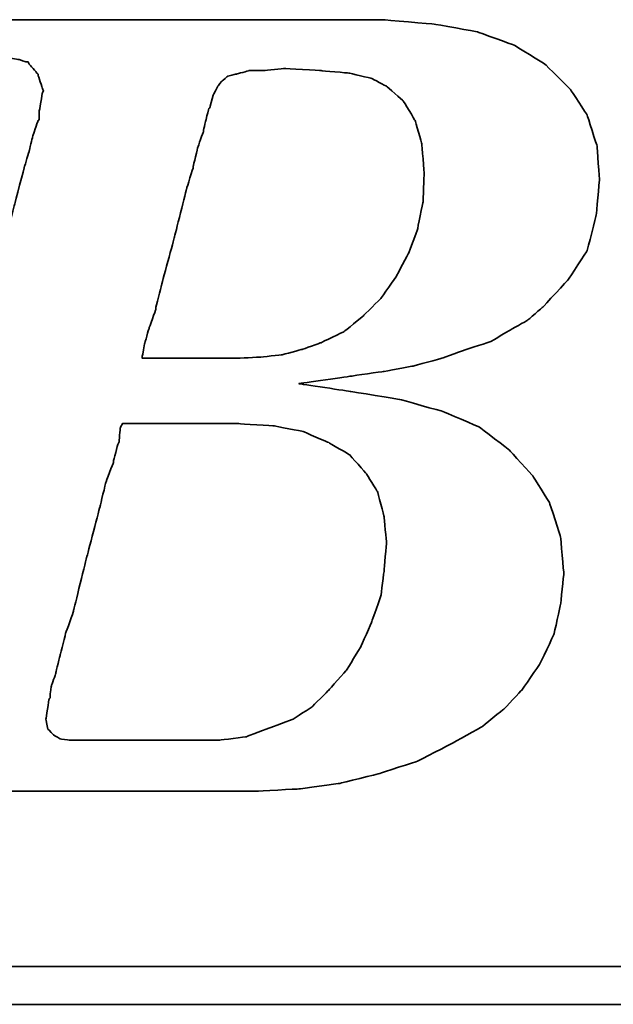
# Model space of a CAD drawing. Header units: millimetres. Extents: x 1 to 139, y 1 to 85.
# Tile 31 of 49: x 120.837 to 121.593, y 41.606 to 42.859. Entities that reach past the tile are written whole.
import ezdxf

# ---------------------------------------------------------------- set-up
doc = ezdxf.new("R2010")
doc.units = ezdxf.units.MM
doc.header["$LTSCALE"] = 0.05
doc.layers.add('DIM', color=4, linetype='CONTINUOUS')
doc.layers.add('layer 1', color=7, linetype='CONTINUOUS')

# ---------------------------------------------------------------- blocks, each defined once
blk = doc.blocks.new('TBI MOTION logo(完整正式版)')
at = {"layer": 'layer 1', "color": 22, "lineweight": 35}
for points, knots in [([(-64.65375, -6.86375), (-64.65375, -6.86375), (-64.84375, -7.29625), (-64.84375, -7.29625), (-64.84375, -7.29625), (-64.84375, -7.29625), (-64.86875, -7.34375), (-64.86875, -7.34375), (-64.86875, -7.34375), (-64.86875, -7.34375), (-64.86875, -7.36875), (-64.86875, -7.36875), (-64.86875, -7.36875), (-64.86875, -7.36875), (-65.15375, -7.65375), (-65.15375, -7.65375), (-65.15375, -7.65375), (-65.15375, -7.65375), (-65.17875, -7.65375), (-65.17875, -7.65375), (-65.17875, -7.65375), (-65.17875, -7.65375), (-65.20375, -7.67875), (-65.20375, -7.67875), (-65.20375, -7.67875), (-65.20375, -7.67875), (-65.58875, -7.87125), (-65.58875, -7.87125), (-65.58875, -7.87125), (-65.58875, -7.87125), (-65.63375, -7.87125), (-65.63375, -7.87125), (-65.63375, -7.87125), (-65.63375, -7.87125), (-65.65875, -7.89375), (-65.65875, -7.89375), (-65.65875, -7.89375), (-65.65875, -7.89375), (-66.09375, -7.94375), (-66.09375, -7.94375), (-66.09375, -7.94375), (-66.09375, -7.94375), (-66.11375, -7.94375), (-66.11375, -7.94375), (-66.11375, -7.94375), (-66.11375, -7.94375), (-66.16375, -7.94375), (-66.16375, -7.94375), (-66.16375, -7.94375), (-66.16375, -7.94375), (-66.30875, -7.94375), (-66.30875, -7.94375), (-66.30875, -7.94375), (-66.30875, -7.94375), (-66.69375, -7.94375), (-66.69375, -7.94375), (-66.69375, -7.94375), (-66.69375, -7.94375), (-67.07375, -7.94375), (-67.07375, -7.94375), (-67.07375, -7.94375), (-67.07375, -7.94375), (-67.12375, -7.94375), (-67.12375, -7.94375), (-67.12375, -7.94375), (-67.12375, -7.94375), (-67.12375, -7.96625), (-67.12375, -7.96625), (-67.12375, -7.96625), (-67.12375, -7.96625), (-67.14875, -7.99125), (-67.14875, -7.99125), (-67.14875, -7.99125), (-67.14875, -7.99125), (-67.24375, -8.34875), (-67.24375, -8.34875), (-67.24375, -8.34875), (-67.24375, -8.34875), (-67.31375, -8.68625), (-67.31375, -8.68625), (-67.31375, -8.68625), (-67.31375, -8.68625), (-67.26875, -8.68625), (-67.26875, -8.68625), (-67.26875, -8.68625), (-67.26875, -8.68625), (-67.07375, -8.68625), (-67.07375, -8.68625), (-67.07375, -8.68625), (-67.07375, -8.68625), (-66.54875, -8.68625), (-66.54875, -8.68625), (-66.54875, -8.68625), (-66.54875, -8.68625), (-65.82625, -8.68625), (-65.82625, -8.68625), (-65.82625, -8.68625), (-65.82625, -8.68625), (-65.01375, -8.68625), (-65.01375, -8.68625), (-65.01375, -8.68625), (-65.01375, -8.68625), (-64.05375, -8.68625), (-64.05375, -8.68625), (-64.05375, -8.68625), (-64.05375, -8.68625), (-62.08375, -8.68625), (-62.08375, -8.68625), (-62.08375, -8.68625), (-62.08375, -8.68625), (-60.06875, -8.68625), (-60.06875, -8.68625), (-60.06875, -8.68625), (-60.06875, -8.68625), (-59.10875, -8.68625), (-59.10875, -8.68625), (-59.10875, -8.68625), (-59.10875, -8.68625), (-58.29375, -8.68625), (-58.29375, -8.68625), (-58.29375, -8.68625), (-58.29375, -8.68625), (-57.57375, -8.68625), (-57.57375, -8.68625), (-57.57375, -8.68625), (-57.57375, -8.68625), (-57.04875, -8.68625), (-57.04875, -8.68625), (-57.04875, -8.68625), (-57.04875, -8.68625), (-56.85375, -8.68625), (-56.85375, -8.68625), (-56.85375, -8.68625), (-56.85375, -8.68625), (-56.70875, -8.68625), (-56.70875, -8.68625), (-56.70875, -8.68625), (-56.70875, -8.68625), (-56.61375, -8.68625), (-56.61375, -8.68625), (-56.61375, -8.68625), (-56.61375, -8.68625), (-56.56875, -8.68625), (-56.56875, -8.68625), (-56.56875, -8.68625), (-56.56875, -8.68625), (-55.65375, -8.63875), (-55.65375, -8.63875), (-55.65375, -8.63875), (-55.65375, -8.63875), (-54.76875, -8.51875), (-54.76875, -8.51875), (-54.76875, -8.51875), (-54.76875, -8.51875), (-53.90375, -8.30375), (-53.90375, -8.30375), (-53.90375, -8.30375), (-53.90375, -8.30375), (-53.08875, -8.03875), (-53.08875, -8.03875), (-53.08875, -8.03875), (-53.08875, -8.03875), (-52.34375, -7.65375), (-52.34375, -7.65375), (-52.34375, -7.65375), (-52.34375, -7.65375), (-51.69875, -7.29625), (-51.69875, -7.29625), (-51.69875, -7.29625), (-51.69875, -7.29625), (-51.21875, -6.91125), (-51.21875, -6.91125), (-51.21875, -6.91125), (-51.21875, -6.91125), (-50.83375, -6.50375), (-50.83375, -6.50375), (-50.83375, -6.50375), (-50.83375, -6.50375), (-50.44875, -5.94875), (-50.44875, -5.94875), (-50.44875, -5.94875), (-50.44875, -5.94875), (-50.13875, -5.30375), (-50.13875, -5.30375), (-50.13875, -5.30375), (-50.13875, -5.30375), (-49.99375, -4.65375), (-49.99375, -4.65375), (-49.99375, -4.65375), (-49.99375, -4.65375), (-49.92375, -3.98375), (-49.92375, -3.98375), (-49.92375, -3.98375), (-49.92375, -3.98375), (-49.99375, -3.19374), (-49.99375, -3.19374), (-49.99375, -3.19374), (-49.99375, -3.19374), (-50.23374, -2.44874), (-50.23374, -2.44874), (-50.23374, -2.44874), (-50.23374, -2.44874), (-50.59375, -1.87374), (-50.59375, -1.87374), (-50.59375, -1.87374), (-50.59375, -1.87374), (-51.09875, -1.31874), (-51.09875, -1.31874), (-51.09875, -1.31874), (-51.09875, -1.31874), (-51.74375, -0.81875), (-51.74375, -0.81875), (-51.74375, -0.81875), (-51.74375, -0.81875), (-52.53875, -0.48125), (-52.53875, -0.48125), (-52.53875, -0.48125), (-52.53875, -0.48125), (-53.47375, -0.21875), (-53.47375, -0.21875), (-53.47375, -0.21875), (-53.47375, -0.21875), (-54.52875, -0.04874), (-54.52875, -0.04874), (-54.52875, -0.04874), (-54.52875, -0.04874), (-55.65375, 0.12125), (-55.65375, 0.12125), (-55.65375, 0.12125), (-55.65375, 0.12125), (-54.50375, 0.28624), (-54.50375, 0.28624), (-54.50375, 0.28624), (-54.50375, 0.28624), (-53.83375, 0.38124), (-53.83375, 0.38124), (-53.83375, 0.38124), (-53.83375, 0.38124), (-53.18375, 0.50125), (-53.18375, 0.50125), (-53.18375, 0.50125), (-53.18375, 0.50125), (-52.55875, 0.66874), (-52.55875, 0.66874), (-52.55875, 0.66874), (-52.55875, 0.66874), (-52.03375, 0.86124), (-52.03375, 0.86124), (-52.03375, 0.86124), (-52.03375, 0.86124), (-51.50374, 1.03124), (-51.50374, 1.03124), (-51.50374, 1.03124), (-51.50374, 1.03124), (-51.09875, 1.27125), (-51.09875, 1.27125), (-51.09875, 1.27125), (-51.09875, 1.27125), (-50.71375, 1.48624), (-50.71375, 1.48624), (-50.71375, 1.48624), (-50.71375, 1.48624), (-50.37625, 1.77625), (-50.37625, 1.77625), (-50.37625, 1.77625), (-50.37625, 1.77625), (-49.82375, 2.37625), (-49.82375, 2.37625), (-49.82375, 2.37625), (-49.82375, 2.37625), (-49.41875, 2.99625), (-49.41875, 2.99625), (-49.41875, 2.99625), (-49.41875, 2.99625), (-49.22375, 3.76625), (-49.22375, 3.76625), (-49.22375, 3.76625), (-49.22375, 3.76625), (-49.15375, 4.50874), (-49.15375, 4.50874), (-49.15375, 4.50874), (-49.15375, 4.50874), (-49.20375, 5.25125), (-49.20375, 5.25125), (-49.20375, 5.25125), (-49.20375, 5.25125), (-49.41875, 5.92625), (-49.41875, 5.92625), (-49.41875, 5.92625), (-49.41875, 5.92625), (-49.77875, 6.47625), (-49.77875, 6.47625), (-49.77875, 6.47625), (-49.77875, 6.47625), (-50.33125, 7.02624), (-50.33125, 7.02624), (-50.33125, 7.02624), (-50.33125, 7.02624), (-51.00125, 7.43625), (-51.00125, 7.43625), (-51.00125, 7.43625), (-51.00125, 7.43625), (-51.79375, 7.72625), (-51.79375, 7.72625), (-51.79375, 7.72625), (-51.79375, 7.72625), (-52.72875, 7.89124), (-52.72875, 7.89124), (-52.72875, 7.89124), (-52.72875, 7.89124), (-53.83375, 7.98625), (-53.83375, 7.98625), (-53.83375, 7.98625), (-53.83375, 7.98625), (-53.92875, 7.98625), (-53.92875, 7.98625), (-53.92875, 7.98625), (-53.92875, 7.98625), (-54.26375, 7.98625), (-54.26375, 7.98625), (-54.26375, 7.98625), (-54.26375, 7.98625), (-54.74375, 7.98625), (-54.74375, 7.98625), (-54.74375, 7.98625), (-54.74375, 7.98625), (-55.36875, 7.98625), (-55.36875, 7.98625), (-55.36875, 7.98625), (-55.36875, 7.98625), (-56.13375, 7.98625), (-56.13375, 7.98625), (-56.13375, 7.98625), (-56.13375, 7.98625), (-56.94875, 7.98625), (-56.94875, 7.98625), (-56.94875, 7.98625), (-56.94875, 7.98625), (-58.77625, 7.98625), (-58.77625, 7.98625), (-58.77625, 7.98625), (-58.77625, 7.98625), (-60.59875, 7.98625), (-60.59875, 7.98625), (-60.59875, 7.98625), (-60.59875, 7.98625), (-61.41375, 7.98625), (-61.41375, 7.98625), (-61.41375, 7.98625), (-61.41375, 7.98625), (-62.17875, 7.98625), (-62.17875, 7.98625), (-62.17875, 7.98625), (-62.17875, 7.98625), (-62.80375, 7.98625), (-62.80375, 7.98625), (-62.80375, 7.98625), (-62.80375, 7.98625), (-63.30625, 7.98625), (-63.30625, 7.98625), (-63.30625, 7.98625), (-63.30625, 7.98625), (-63.57375, 7.98625), (-63.57375, 7.98625), (-63.57375, 7.98625), (-63.57375, 7.98625), (-63.57375, 7.96375), (-63.57375, 7.96375), (-63.57375, 7.96375), (-63.57375, 7.96375), (-63.59875, 7.94125), (-63.59875, 7.94125), (-63.59875, 7.94125), (-63.59875, 7.94125), (-63.69375, 7.55625), (-63.69375, 7.55625), (-63.69375, 7.55625), (-63.69375, 7.55625), (-63.76375, 7.24624), (-63.76375, 7.24624), (-63.76375, 7.24624), (-63.76375, 7.24624), (-63.23875, 7.24624), (-63.23875, 7.24624), (-63.23875, 7.24624), (-63.23875, 7.24624), (-62.75875, 7.24624), (-62.75875, 7.24624), (-62.75875, 7.24624), (-62.75875, 7.24624), (-62.61125, 7.24624), (-62.61125, 7.24624), (-62.61125, 7.24624), (-62.61125, 7.24624), (-62.56625, 7.24624), (-62.56625, 7.24624), (-62.56625, 7.24624), (-62.56625, 7.24624), (-62.22875, 7.24624), (-62.22875, 7.24624), (-62.22875, 7.24624), (-62.22875, 7.24624), (-62.20375, 7.24624), (-62.20375, 7.24624), (-62.20375, 7.24624), (-62.20375, 7.24624), (-62.17875, 7.21875), (-62.17875, 7.21875), (-62.17875, 7.21875), (-62.17875, 7.21875), (-61.96375, 7.17125), (-61.96375, 7.17125), (-61.96375, 7.17125), (-61.96375, 7.17125), (-61.72375, 7.12624), (-61.72375, 7.12624), (-61.72375, 7.12624), (-61.72375, 7.12624), (-61.70375, 7.12624), (-61.70375, 7.12624), (-61.70375, 7.12624), (-61.70375, 7.12624), (-61.55875, 7.07624), (-61.55875, 7.07624), (-61.55875, 7.07624), (-61.55875, 7.07624), (-61.50875, 7.07624), (-61.50875, 7.07624), (-61.50875, 7.07624), (-61.50875, 7.07624), (-61.48375, 7.02624), (-61.48375, 7.02624), (-61.48375, 7.02624), (-61.48375, 7.02624), (-61.31875, 6.83375), (-61.31875, 6.83375), (-61.31875, 6.83375), (-61.31875, 6.83375), (-61.29375, 6.81125), (-61.29375, 6.81125), (-61.29375, 6.81125), (-61.29375, 6.81125), (-61.29375, 6.78625), (-61.29375, 6.78625), (-61.29375, 6.78625), (-61.29375, 6.78625), (-61.19875, 6.50124), (-61.19875, 6.50124), (-61.19875, 6.50124), (-61.19875, 6.50124), (-61.17375, 6.45124), (-61.17375, 6.45124), (-61.17375, 6.45124), (-61.17375, 6.45124), (-61.19875, 6.40625), (-61.19875, 6.40625), (-61.19875, 6.40625), (-61.19875, 6.40625), (-61.26875, 5.99624), (-61.26875, 5.99624), (-61.26875, 5.99624), (-61.26875, 5.99624), (-61.26875, 5.85125), (-61.26875, 5.85125), (-61.26875, 5.85125), (-61.26875, 5.85125), (-61.26875, 5.82625), (-61.26875, 5.82625), (-61.26875, 5.82625), (-61.26875, 5.82625), (-61.29375, 5.80625), (-61.29375, 5.80625), (-61.29375, 5.80625), (-61.29375, 5.80625), (-61.34125, 5.66125), (-61.34125, 5.66125), (-61.34125, 5.66125), (-61.34125, 5.66125), (-61.41375, 5.44625), (-61.41375, 5.44625), (-61.41375, 5.44625), (-61.41375, 5.44625), (-61.48375, 5.15625), (-61.48375, 5.15625), (-61.48375, 5.15625), (-61.48375, 5.15625), (-61.58375, 4.82124), (-61.58375, 4.82124), (-61.58375, 4.82124), (-61.58375, 4.82124), (-61.79875, 4.00375), (-61.79875, 4.00375), (-61.79875, 4.00375), (-61.79875, 4.00375), (-62.05875, 2.99625), (-62.05875, 2.99625), (-62.05875, 2.99625), (-62.05875, 2.99625), (-62.34875, 1.91625), (-62.34875, 1.91625), (-62.34875, 1.91625), (-62.34875, 1.91625), (-62.97375, -0.41124), (-62.97375, -0.41124), (-62.97375, -0.41124), (-62.97375, -0.41124), (-63.59875, -2.75875), (-63.59875, -2.75875), (-63.59875, -2.75875), (-63.59875, -2.75875), (-63.88375, -3.86374), (-63.88375, -3.86374), (-63.88375, -3.86374), (-63.88375, -3.86374), (-64.14875, -4.82374), (-64.14875, -4.82374), (-64.14875, -4.82374), (-64.14875, -4.82374), (-64.36375, -5.64125), (-64.36375, -5.64125), (-64.36375, -5.64125), (-64.36375, -5.64125), (-64.43625, -5.97625), (-64.43625, -5.97625), (-64.43625, -5.97625), (-64.43625, -5.97625), (-64.50875, -6.28625), (-64.50875, -6.28625), (-64.50875, -6.28625), (-64.50875, -6.28625), (-64.50875, -6.30875), (-64.50875, -6.30875), (-64.50875, -6.30875), (-64.50875, -6.30875), (-64.57875, -6.50375), (-64.57875, -6.50375), (-64.57875, -6.50375), (-64.57875, -6.50375), (-64.62875, -6.69625), (-64.62875, -6.69625), (-64.62875, -6.69625), (-64.62875, -6.69625), (-64.62875, -6.76875), (-64.62875, -6.76875), (-64.62875, -6.76875), (-64.62875, -6.76875), (-64.62875, -6.81375), (-64.62875, -6.81375), (-64.62875, -6.81375), (-64.62875, -6.81375), (-64.62875, -6.83875), (-64.62875, -6.83875), (-64.62875, -6.83875), (-64.62875, -6.83875), (-64.65375, -6.86375), (-64.65375, -6.86375)], [0, 0, 0, 0, 0.00719424, 0.00719424, 0.00719424, 0.00719425, 0.01438849, 0.01438849, 0.01438849, 0.0143885, 0.02158273, 0.02158273, 0.02158273, 0.02158274, 0.02877698, 0.02877698, 0.02877698, 0.02877699, 0.03597122, 0.03597122, 0.03597122, 0.03597123, 0.04316547, 0.04316547, 0.04316547, 0.04316548, 0.05035971, 0.05035971, 0.05035971, 0.05035972, 0.05755396, 0.05755396, 0.05755396, 0.05755397, 0.0647482, 0.0647482, 0.0647482, 0.06474821, 0.07194245, 0.07194245, 0.07194245, 0.07194246, 0.07913669, 0.07913669, 0.07913669, 0.0791367, 0.08633094, 0.08633094, 0.08633094, 0.08633095, 0.09352518, 0.09352518, 0.09352518, 0.09352519, 0.10071942, 0.10071942, 0.10071942, 0.10071943, 0.10791367, 0.10791367, 0.10791367, 0.10791368, 0.11510791, 0.11510791, 0.11510791, 0.11510792, 0.12230216, 0.12230216, 0.12230216, 0.12230217, 0.1294964, 0.1294964, 0.1294964, 0.12949641, 0.13669065, 0.13669065, 0.13669065, 0.13669066, 0.14388489, 0.14388489, 0.14388489, 0.1438849, 0.15107914, 0.15107914, 0.15107914, 0.15107915, 0.15827338, 0.15827338, 0.15827338, 0.15827339, 0.16546763, 0.16546763, 0.16546763, 0.16546764, 0.17266187, 0.17266187, 0.17266187, 0.17266188, 0.17985612, 0.17985612, 0.17985612, 0.17985613, 0.18705036, 0.18705036, 0.18705036, 0.18705037, 0.1942446, 0.1942446, 0.1942446, 0.19424461, 0.20143885, 0.20143885, 0.20143885, 0.20143886, 0.20863309, 0.20863309, 0.20863309, 0.2086331, 0.21582734, 0.21582734, 0.21582734, 0.21582735, 0.22302158, 0.22302158, 0.22302158, 0.22302159, 0.23021583, 0.23021583, 0.23021583, 0.23021584, 0.23741007, 0.23741007, 0.23741007, 0.23741008, 0.24460432, 0.24460432, 0.24460432, 0.24460433, 0.25179856, 0.25179856, 0.25179856, 0.25179857, 0.25899281, 0.25899281, 0.25899281, 0.25899282, 0.26618705, 0.26618705, 0.26618705, 0.26618706, 0.27338129, 0.27338129, 0.27338129, 0.2733813, 0.28057554, 0.28057554, 0.28057554, 0.28057555, 0.28776978, 0.28776978, 0.28776978, 0.28776979, 0.29496403, 0.29496403, 0.29496403, 0.29496404, 0.30215827, 0.30215827, 0.30215827, 0.30215828, 0.30935252, 0.30935252, 0.30935252, 0.30935253, 0.31654676, 0.31654676, 0.31654676, 0.31654677, 0.32374101, 0.32374101, 0.32374101, 0.32374102, 0.33093525, 0.33093525, 0.33093525, 0.33093526, 0.3381295, 0.3381295, 0.3381295, 0.33812951, 0.34532374, 0.34532374, 0.34532374, 0.34532375, 0.35251799, 0.35251799, 0.35251799, 0.352518, 0.35971223, 0.35971223, 0.35971223, 0.35971224, 0.36690647, 0.36690647, 0.36690647, 0.36690648, 0.37410072, 0.37410072, 0.37410072, 0.37410073, 0.38129496, 0.38129496, 0.38129496, 0.38129497, 0.38848921, 0.38848921, 0.38848921, 0.38848922, 0.39568345, 0.39568345, 0.39568345, 0.39568346, 0.4028777, 0.4028777, 0.4028777, 0.40287771, 0.41007194, 0.41007194, 0.41007194, 0.41007195, 0.41726619, 0.41726619, 0.41726619, 0.4172662, 0.42446043, 0.42446043, 0.42446043, 0.42446044, 0.43165468, 0.43165468, 0.43165468, 0.43165469, 0.43884892, 0.43884892, 0.43884892, 0.43884893, 0.44604317, 0.44604317, 0.44604317, 0.44604318, 0.45323741, 0.45323741, 0.45323741, 0.45323742, 0.46043165, 0.46043165, 0.46043165, 0.46043166, 0.4676259, 0.4676259, 0.4676259, 0.46762591, 0.47482014, 0.47482014, 0.47482014, 0.47482015, 0.48201439, 0.48201439, 0.48201439, 0.4820144, 0.48920863, 0.48920863, 0.48920863, 0.48920864, 0.49640288, 0.49640288, 0.49640288, 0.49640289, 0.50359712, 0.50359712, 0.50359712, 0.50359713, 0.51079137, 0.51079137, 0.51079137, 0.51079138, 0.51798561, 0.51798561, 0.51798561, 0.51798562, 0.52517986, 0.52517986, 0.52517986, 0.52517987, 0.5323741, 0.5323741, 0.5323741, 0.53237411, 0.53956835, 0.53956835, 0.53956835, 0.53956836, 0.54676259, 0.54676259, 0.54676259, 0.5467626, 0.55395683, 0.55395683, 0.55395683, 0.55395684, 0.56115108, 0.56115108, 0.56115108, 0.56115109, 0.56834532, 0.56834532, 0.56834532, 0.56834533, 0.57553957, 0.57553957, 0.57553957, 0.57553958, 0.58273381, 0.58273381, 0.58273381, 0.58273382, 0.58992806, 0.58992806, 0.58992806, 0.58992807, 0.5971223, 0.5971223, 0.5971223, 0.59712231, 0.60431655, 0.60431655, 0.60431655, 0.60431656, 0.61151079, 0.61151079, 0.61151079, 0.6115108, 0.61870504, 0.61870504, 0.61870504, 0.61870505, 0.62589928, 0.62589928, 0.62589928, 0.62589929, 0.63309353, 0.63309353, 0.63309353, 0.63309354, 0.64028777, 0.64028777, 0.64028777, 0.64028778, 0.64748201, 0.64748201, 0.64748201, 0.64748202, 0.65467626, 0.65467626, 0.65467626, 0.65467627, 0.6618705, 0.6618705, 0.6618705, 0.66187051, 0.66906475, 0.66906475, 0.66906475, 0.66906476, 0.67625899, 0.67625899, 0.67625899, 0.676259, 0.68345324, 0.68345324, 0.68345324, 0.68345325, 0.69064748, 0.69064748, 0.69064748, 0.69064749, 0.69784173, 0.69784173, 0.69784173, 0.69784174, 0.70503597, 0.70503597, 0.70503597, 0.70503598, 0.71223022, 0.71223022, 0.71223022, 0.71223023, 0.71942446, 0.71942446, 0.71942446, 0.71942447, 0.72661871, 0.72661871, 0.72661871, 0.72661872, 0.73381295, 0.73381295, 0.73381295, 0.73381296, 0.74100719, 0.74100719, 0.74100719, 0.7410072, 0.74820144, 0.74820144, 0.74820144, 0.74820145, 0.75539568, 0.75539568, 0.75539568, 0.75539569, 0.76258993, 0.76258993, 0.76258993, 0.76258994, 0.76978417, 0.76978417, 0.76978417, 0.76978418, 0.77697842, 0.77697842, 0.77697842, 0.77697843, 0.78417266, 0.78417266, 0.78417266, 0.78417267, 0.79136691, 0.79136691, 0.79136691, 0.79136692, 0.79856115, 0.79856115, 0.79856115, 0.79856116, 0.8057554, 0.8057554, 0.8057554, 0.80575541, 0.81294964, 0.81294964, 0.81294964, 0.81294965, 0.82014388, 0.82014388, 0.82014388, 0.82014389, 0.82733813, 0.82733813, 0.82733813, 0.82733814, 0.83453237, 0.83453237, 0.83453237, 0.83453238, 0.84172662, 0.84172662, 0.84172662, 0.84172663, 0.84892086, 0.84892086, 0.84892086, 0.84892087, 0.85611511, 0.85611511, 0.85611511, 0.85611512, 0.86330935, 0.86330935, 0.86330935, 0.86330936, 0.8705036, 0.8705036, 0.8705036, 0.87050361, 0.87769784, 0.87769784, 0.87769784, 0.87769785, 0.88489209, 0.88489209, 0.88489209, 0.8848921, 0.89208633, 0.89208633, 0.89208633, 0.89208634, 0.89928058, 0.89928058, 0.89928058, 0.89928059, 0.90647482, 0.90647482, 0.90647482, 0.90647483, 0.91366906, 0.91366906, 0.91366906, 0.91366907, 0.92086331, 0.92086331, 0.92086331, 0.92086332, 0.92805755, 0.92805755, 0.92805755, 0.92805756, 0.9352518, 0.9352518, 0.9352518, 0.93525181, 0.94244604, 0.94244604, 0.94244604, 0.94244605, 0.94964029, 0.94964029, 0.94964029, 0.9496403, 0.95683453, 0.95683453, 0.95683453, 0.95683454, 0.96402878, 0.96402878, 0.96402878, 0.96402879, 0.97122302, 0.97122302, 0.97122302, 0.97122303, 0.97841727, 0.97841727, 0.97841727, 0.97841728, 0.98561151, 0.98561151, 0.98561151, 0.98561152, 0.99280576, 0.99280576, 0.99280576, 0.99280577, 1, 1, 1, 1]), ([(-57.50375, 6.35625), (-57.50375, 6.35625), (-57.57375, 6.11625), (-57.57375, 6.11625), (-57.57375, 6.11625), (-57.57375, 6.11625), (-57.57375, 6.09125), (-57.57375, 6.09125), (-57.57375, 6.09125), (-57.57375, 6.09125), (-57.59875, 6.06625), (-57.59875, 6.06625), (-57.59875, 6.06625), (-57.59875, 6.06625), (-57.64875, 5.87625), (-57.64875, 5.87625), (-57.64875, 5.87625), (-57.64875, 5.87625), (-57.71875, 5.58875), (-57.71875, 5.58875), (-57.71875, 5.58875), (-57.71875, 5.58875), (-57.71875, 5.56625), (-57.71875, 5.56625), (-57.71875, 5.56625), (-57.71875, 5.56625), (-57.83875, 5.23125), (-57.83875, 5.23125), (-57.83875, 5.23125), (-57.83875, 5.23125), (-57.93625, 4.82124), (-57.93625, 4.82124), (-57.93625, 4.82124), (-57.93625, 4.82124), (-57.93625, 4.79624), (-57.93625, 4.79624), (-57.93625, 4.79624), (-57.93625, 4.79624), (-58.07875, 4.34125), (-58.07875, 4.34125), (-58.07875, 4.34125), (-58.07875, 4.34125), (-58.34375, 3.28625), (-58.34375, 3.28625), (-58.34375, 3.28625), (-58.34375, 3.28625), (-58.62875, 2.23124), (-58.62875, 2.23124), (-58.62875, 2.23124), (-58.62875, 2.23124), (-58.74875, 1.75125), (-58.74875, 1.75125), (-58.74875, 1.75125), (-58.74875, 1.75125), (-58.74875, 1.72625), (-58.74875, 1.72625), (-58.74875, 1.72625), (-58.74875, 1.72625), (-58.89375, 1.31625), (-58.89375, 1.31625), (-58.89375, 1.31625), (-58.89375, 1.31625), (-58.98875, 0.98124), (-58.98875, 0.98124), (-58.98875, 0.98124), (-58.98875, 0.98124), (-59.03875, 0.71625), (-59.03875, 0.71625), (-59.03875, 0.71625), (-59.03875, 0.71625), (-59.03875, 0.66874), (-59.03875, 0.66874), (-59.03875, 0.66874), (-59.03875, 0.66874), (-58.91875, 0.66874), (-58.91875, 0.66874), (-58.91875, 0.66874), (-58.91875, 0.66874), (-58.53375, 0.66874), (-58.53375, 0.66874), (-58.53375, 0.66874), (-58.53375, 0.66874), (-58.10375, 0.66874), (-58.10375, 0.66874), (-58.10375, 0.66874), (-58.10375, 0.66874), (-57.66875, 0.66874), (-57.66875, 0.66874), (-57.66875, 0.66874), (-57.66875, 0.66874), (-57.33375, 0.66874), (-57.33375, 0.66874), (-57.33375, 0.66874), (-57.33375, 0.66874), (-57.09375, 0.66874), (-57.09375, 0.66874), (-57.09375, 0.66874), (-57.09375, 0.66874), (-56.99875, 0.66874), (-56.99875, 0.66874), (-56.99875, 0.66874), (-56.99875, 0.66874), (-56.49375, 0.69374), (-56.49375, 0.69374), (-56.49375, 0.69374), (-56.49375, 0.69374), (-56.01375, 0.74374), (-56.01375, 0.74374), (-56.01375, 0.74374), (-56.01375, 0.74374), (-55.58375, 0.86124), (-55.58375, 0.86124), (-55.58375, 0.86124), (-55.58375, 0.86124), (-55.17375, 1.00624), (-55.17375, 1.00624), (-55.17375, 1.00624), (-55.17375, 1.00624), (-54.67375, 1.24625), (-54.67375, 1.24625), (-54.67375, 1.24625), (-54.67375, 1.24625), (-54.26375, 1.58124), (-54.26375, 1.58124), (-54.26375, 1.58124), (-54.26375, 1.58124), (-53.87875, 1.96374), (-53.87875, 1.96374), (-53.87875, 1.96374), (-53.87875, 1.96374), (-53.54375, 2.44625), (-53.54375, 2.44625), (-53.54375, 2.44625), (-53.54375, 2.44625), (-53.27875, 2.95125), (-53.27875, 2.95125), (-53.27875, 2.95125), (-53.27875, 2.95125), (-53.08875, 3.45124), (-53.08875, 3.45124), (-53.08875, 3.45124), (-53.08875, 3.45124), (-52.96875, 4.05124), (-52.96875, 4.05124), (-52.96875, 4.05124), (-52.96875, 4.05124), (-52.94375, 4.65125), (-52.94375, 4.65125), (-52.94375, 4.65125), (-52.94375, 4.65125), (-52.99375, 5.30125), (-52.99375, 5.30125), (-52.99375, 5.30125), (-52.99375, 5.30125), (-53.13875, 5.80625), (-53.13875, 5.80625), (-53.13875, 5.80625), (-53.13875, 5.80625), (-53.39875, 6.23625), (-53.39875, 6.23625), (-53.39875, 6.23625), (-53.39875, 6.23625), (-53.75875, 6.54875), (-53.75875, 6.54875), (-53.75875, 6.54875), (-53.75875, 6.54875), (-54.07375, 6.71625), (-54.07375, 6.71625), (-54.07375, 6.71625), (-54.07375, 6.71625), (-54.57375, 6.83375), (-54.57375, 6.83375), (-54.57375, 6.83375), (-54.57375, 6.83375), (-55.17375, 6.88625), (-55.17375, 6.88625), (-55.17375, 6.88625), (-55.17375, 6.88625), (-55.96875, 6.93125), (-55.96875, 6.93125), (-55.96875, 6.93125), (-55.96875, 6.93125), (-56.39875, 6.88625), (-56.39875, 6.88625), (-56.39875, 6.88625), (-56.39875, 6.88625), (-56.42125, 6.88625), (-56.42125, 6.88625), (-56.42125, 6.88625), (-56.42125, 6.88625), (-56.73375, 6.88625), (-56.73375, 6.88625), (-56.73375, 6.88625), (-56.73375, 6.88625), (-56.99875, 6.81125), (-56.99875, 6.81125), (-56.99875, 6.81125), (-56.99875, 6.81125), (-57.02375, 6.81125), (-57.02375, 6.81125), (-57.02375, 6.81125), (-57.02375, 6.81125), (-57.18875, 6.76625), (-57.18875, 6.76625), (-57.18875, 6.76625), (-57.18875, 6.76625), (-57.30875, 6.66625), (-57.30875, 6.66625), (-57.30875, 6.66625), (-57.30875, 6.66625), (-57.40875, 6.54875), (-57.40875, 6.54875), (-57.40875, 6.54875), (-57.40875, 6.54875), (-57.50375, 6.35625), (-57.50375, 6.35625)], [0, 0, 0, 0, 0.01851852, 0.01851852, 0.01851852, 0.01851853, 0.03703704, 0.03703704, 0.03703704, 0.03703705, 0.05555556, 0.05555556, 0.05555556, 0.05555557, 0.07407407, 0.07407407, 0.07407407, 0.07407408, 0.09259259, 0.09259259, 0.09259259, 0.0925926, 0.11111111, 0.11111111, 0.11111111, 0.11111112, 0.12962963, 0.12962963, 0.12962963, 0.12962964, 0.14814815, 0.14814815, 0.14814815, 0.14814816, 0.16666667, 0.16666667, 0.16666667, 0.16666668, 0.18518519, 0.18518519, 0.18518519, 0.1851852, 0.2037037, 0.2037037, 0.2037037, 0.20370371, 0.22222222, 0.22222222, 0.22222222, 0.22222223, 0.24074074, 0.24074074, 0.24074074, 0.24074075, 0.25925926, 0.25925926, 0.25925926, 0.25925927, 0.27777778, 0.27777778, 0.27777778, 0.27777779, 0.2962963, 0.2962963, 0.2962963, 0.29629631, 0.31481481, 0.31481481, 0.31481481, 0.31481482, 0.33333333, 0.33333333, 0.33333333, 0.33333334, 0.35185185, 0.35185185, 0.35185185, 0.35185186, 0.37037037, 0.37037037, 0.37037037, 0.37037038, 0.38888889, 0.38888889, 0.38888889, 0.3888889, 0.40740741, 0.40740741, 0.40740741, 0.40740742, 0.42592593, 0.42592593, 0.42592593, 0.42592594, 0.44444444, 0.44444444, 0.44444444, 0.44444445, 0.46296296, 0.46296296, 0.46296296, 0.46296297, 0.48148148, 0.48148148, 0.48148148, 0.48148149, 0.5, 0.5, 0.5, 0.50000001, 0.51851852, 0.51851852, 0.51851852, 0.51851853, 0.53703704, 0.53703704, 0.53703704, 0.53703705, 0.55555556, 0.55555556, 0.55555556, 0.55555557, 0.57407407, 0.57407407, 0.57407407, 0.57407408, 0.59259259, 0.59259259, 0.59259259, 0.5925926, 0.61111111, 0.61111111, 0.61111111, 0.61111112, 0.62962963, 0.62962963, 0.62962963, 0.62962964, 0.64814815, 0.64814815, 0.64814815, 0.64814816, 0.66666667, 0.66666667, 0.66666667, 0.66666668, 0.68518519, 0.68518519, 0.68518519, 0.6851852, 0.7037037, 0.7037037, 0.7037037, 0.70370371, 0.72222222, 0.72222222, 0.72222222, 0.72222223, 0.74074074, 0.74074074, 0.74074074, 0.74074075, 0.75925926, 0.75925926, 0.75925926, 0.75925927, 0.77777778, 0.77777778, 0.77777778, 0.77777779, 0.7962963, 0.7962963, 0.7962963, 0.79629631, 0.81481481, 0.81481481, 0.81481481, 0.81481482, 0.83333333, 0.83333333, 0.83333333, 0.83333334, 0.85185185, 0.85185185, 0.85185185, 0.85185186, 0.87037037, 0.87037037, 0.87037037, 0.87037038, 0.88888889, 0.88888889, 0.88888889, 0.8888889, 0.90740741, 0.90740741, 0.90740741, 0.90740742, 0.92592593, 0.92592593, 0.92592593, 0.92592594, 0.94444444, 0.94444444, 0.94444444, 0.94444445, 0.96296296, 0.96296296, 0.96296296, 0.96296297, 0.98148148, 0.98148148, 0.98148148, 0.98148149, 1, 1, 1, 1]), ([(-61.03125, -6.57375), (-61.03125, -6.57375), (-61.03125, -6.67125), (-61.03125, -6.67125), (-61.03125, -6.67125), (-61.03125, -6.67125), (-61.05375, -6.69625), (-61.05375, -6.69625), (-61.05375, -6.69625), (-61.05375, -6.69625), (-61.12375, -7.12875), (-61.12375, -7.12875), (-61.12375, -7.12875), (-61.12375, -7.12875), (-61.07875, -7.34375), (-61.07875, -7.34375), (-61.07875, -7.34375), (-61.07875, -7.34375), (-60.93375, -7.48875), (-60.93375, -7.48875), (-60.93375, -7.48875), (-60.93375, -7.48875), (-60.81375, -7.55625), (-60.81375, -7.55625), (-60.81375, -7.55625), (-60.81375, -7.55625), (-60.62375, -7.58375), (-60.62375, -7.58375), (-60.62375, -7.58375), (-60.62375, -7.58375), (-60.30875, -7.58375), (-60.30875, -7.58375), (-60.30875, -7.58375), (-60.30875, -7.58375), (-59.97375, -7.58375), (-59.97375, -7.58375), (-59.97375, -7.58375), (-59.97375, -7.58375), (-59.87875, -7.58375), (-59.87875, -7.58375), (-59.87875, -7.58375), (-59.87875, -7.58375), (-59.63625, -7.58375), (-59.63625, -7.58375), (-59.63625, -7.58375), (-59.63625, -7.58375), (-58.96875, -7.58375), (-58.96875, -7.58375), (-58.96875, -7.58375), (-58.96875, -7.58375), (-58.29375, -7.58375), (-58.29375, -7.58375), (-58.29375, -7.58375), (-58.29375, -7.58375), (-58.05375, -7.58375), (-58.05375, -7.58375), (-58.05375, -7.58375), (-58.05375, -7.58375), (-57.98375, -7.58375), (-57.98375, -7.58375), (-57.98375, -7.58375), (-57.98375, -7.58375), (-57.35875, -7.58375), (-57.35875, -7.58375), (-57.35875, -7.58375), (-57.35875, -7.58375), (-56.78375, -7.50875), (-56.78375, -7.50875), (-56.78375, -7.50875), (-56.78375, -7.50875), (-56.27875, -7.31875), (-56.27875, -7.31875), (-56.27875, -7.31875), (-56.27875, -7.31875), (-55.77375, -7.12875), (-55.77375, -7.12875), (-55.77375, -7.12875), (-55.77375, -7.12875), (-55.36875, -6.86375), (-55.36875, -6.86375), (-55.36875, -6.86375), (-55.36875, -6.86375), (-55.00875, -6.50375), (-55.00875, -6.50375), (-55.00875, -6.50375), (-55.00875, -6.50375), (-54.62375, -6.06875), (-54.62375, -6.06875), (-54.62375, -6.06875), (-54.62375, -6.06875), (-54.31375, -5.56875), (-54.31375, -5.56875), (-54.31375, -5.56875), (-54.31375, -5.56875), (-54.07375, -5.01625), (-54.07375, -5.01625), (-54.07375, -5.01625), (-54.07375, -5.01625), (-53.87875, -4.46374), (-53.87875, -4.46374), (-53.87875, -4.46374), (-53.87875, -4.46374), (-53.80875, -3.91375), (-53.80875, -3.91375), (-53.80875, -3.91375), (-53.80875, -3.91375), (-53.75875, -3.31375), (-53.75875, -3.31375), (-53.75875, -3.31375), (-53.75875, -3.31375), (-53.80875, -2.75875), (-53.80875, -2.75875), (-53.80875, -2.75875), (-53.80875, -2.75875), (-53.95375, -2.20875), (-53.95375, -2.20875), (-53.95375, -2.20875), (-53.95375, -2.20875), (-54.19375, -1.82625), (-54.19375, -1.82625), (-54.19375, -1.82625), (-54.19375, -1.82625), (-54.55375, -1.41875), (-54.55375, -1.41875), (-54.55375, -1.41875), (-54.55375, -1.41875), (-55.00875, -1.15125), (-55.00875, -1.15125), (-55.00875, -1.15125), (-55.00875, -1.15125), (-55.56125, -0.91375), (-55.56125, -0.91375), (-55.56125, -0.91375), (-55.56125, -0.91375), (-56.18125, -0.79375), (-56.18125, -0.79375), (-56.18125, -0.79375), (-56.18125, -0.79375), (-56.94875, -0.74374), (-56.94875, -0.74374), (-56.94875, -0.74374), (-56.94875, -0.74374), (-56.99875, -0.74374), (-56.99875, -0.74374), (-56.99875, -0.74374), (-56.99875, -0.74374), (-57.09375, -0.74374), (-57.09375, -0.74374), (-57.09375, -0.74374), (-57.09375, -0.74374), (-57.38375, -0.74374), (-57.38375, -0.74374), (-57.38375, -0.74374), (-57.38375, -0.74374), (-57.76875, -0.74374), (-57.76875, -0.74374), (-57.76875, -0.74374), (-57.76875, -0.74374), (-58.24625, -0.74374), (-58.24625, -0.74374), (-58.24625, -0.74374), (-58.24625, -0.74374), (-58.72875, -0.74374), (-58.72875, -0.74374), (-58.72875, -0.74374), (-58.72875, -0.74374), (-59.20875, -0.74374), (-59.20875, -0.74374), (-59.20875, -0.74374), (-59.20875, -0.74374), (-59.46875, -0.74374), (-59.46875, -0.74374), (-59.46875, -0.74374), (-59.46875, -0.74374), (-59.51625, -0.83875), (-59.51625, -0.83875), (-59.51625, -0.83875), (-59.51625, -0.83875), (-59.54375, -1.15125), (-59.54375, -1.15125), (-59.54375, -1.15125), (-59.54375, -1.15125), (-59.56375, -1.17874), (-59.56375, -1.17874), (-59.56375, -1.17874), (-59.56375, -1.17874), (-59.66375, -1.55875), (-59.66375, -1.55875), (-59.66375, -1.55875), (-59.66375, -1.55875), (-59.66375, -1.58375), (-59.66375, -1.58375), (-59.66375, -1.58375), (-59.66375, -1.58375), (-59.82875, -2.01874), (-59.82875, -2.01874), (-59.82875, -2.01874), (-59.82875, -2.01874), (-59.94875, -2.52125), (-59.94875, -2.52125), (-59.94875, -2.52125), (-59.94875, -2.52125), (-60.23875, -3.62375), (-60.23875, -3.62375), (-60.23875, -3.62375), (-60.23875, -3.62375), (-60.52375, -4.77624), (-60.52375, -4.77624), (-60.52375, -4.77624), (-60.52375, -4.77624), (-60.52375, -4.79874), (-60.52375, -4.79874), (-60.52375, -4.79874), (-60.52375, -4.79874), (-60.69125, -5.25375), (-60.69125, -5.25375), (-60.69125, -5.25375), (-60.69125, -5.25375), (-60.81375, -5.73625), (-60.81375, -5.73625), (-60.81375, -5.73625), (-60.81375, -5.73625), (-60.90875, -6.11875), (-60.90875, -6.11875), (-60.90875, -6.11875), (-60.90875, -6.11875), (-60.90875, -6.14375), (-60.90875, -6.14375), (-60.90875, -6.14375), (-60.90875, -6.14375), (-61.00375, -6.40875), (-61.00375, -6.40875), (-61.00375, -6.40875), (-61.00375, -6.40875), (-61.03125, -6.57375), (-61.03125, -6.57375)], [0, 0, 0, 0, 0.01694915, 0.01694915, 0.01694915, 0.01694916, 0.03389831, 0.03389831, 0.03389831, 0.03389832, 0.05084746, 0.05084746, 0.05084746, 0.05084747, 0.06779661, 0.06779661, 0.06779661, 0.06779662, 0.08474576, 0.08474576, 0.08474576, 0.08474577, 0.10169492, 0.10169492, 0.10169492, 0.10169493, 0.11864407, 0.11864407, 0.11864407, 0.11864408, 0.13559322, 0.13559322, 0.13559322, 0.13559323, 0.15254237, 0.15254237, 0.15254237, 0.15254238, 0.16949153, 0.16949153, 0.16949153, 0.16949154, 0.18644068, 0.18644068, 0.18644068, 0.18644069, 0.20338983, 0.20338983, 0.20338983, 0.20338984, 0.22033898, 0.22033898, 0.22033898, 0.22033899, 0.23728814, 0.23728814, 0.23728814, 0.23728815, 0.25423729, 0.25423729, 0.25423729, 0.2542373, 0.27118644, 0.27118644, 0.27118644, 0.27118645, 0.28813559, 0.28813559, 0.28813559, 0.2881356, 0.30508475, 0.30508475, 0.30508475, 0.30508476, 0.3220339, 0.3220339, 0.3220339, 0.32203391, 0.33898305, 0.33898305, 0.33898305, 0.33898306, 0.3559322, 0.3559322, 0.3559322, 0.35593221, 0.37288136, 0.37288136, 0.37288136, 0.37288137, 0.38983051, 0.38983051, 0.38983051, 0.38983052, 0.40677966, 0.40677966, 0.40677966, 0.40677967, 0.42372881, 0.42372881, 0.42372881, 0.42372882, 0.44067797, 0.44067797, 0.44067797, 0.44067798, 0.45762712, 0.45762712, 0.45762712, 0.45762713, 0.47457627, 0.47457627, 0.47457627, 0.47457628, 0.49152542, 0.49152542, 0.49152542, 0.49152543, 0.50847458, 0.50847458, 0.50847458, 0.50847459, 0.52542373, 0.52542373, 0.52542373, 0.52542374, 0.54237288, 0.54237288, 0.54237288, 0.54237289, 0.55932203, 0.55932203, 0.55932203, 0.55932204, 0.57627119, 0.57627119, 0.57627119, 0.5762712, 0.59322034, 0.59322034, 0.59322034, 0.59322035, 0.61016949, 0.61016949, 0.61016949, 0.6101695, 0.62711864, 0.62711864, 0.62711864, 0.62711865, 0.6440678, 0.6440678, 0.6440678, 0.64406781, 0.66101695, 0.66101695, 0.66101695, 0.66101696, 0.6779661, 0.6779661, 0.6779661, 0.67796611, 0.69491525, 0.69491525, 0.69491525, 0.69491526, 0.71186441, 0.71186441, 0.71186441, 0.71186442, 0.72881356, 0.72881356, 0.72881356, 0.72881357, 0.74576271, 0.74576271, 0.74576271, 0.74576272, 0.76271186, 0.76271186, 0.76271186, 0.76271187, 0.77966102, 0.77966102, 0.77966102, 0.77966103, 0.79661017, 0.79661017, 0.79661017, 0.79661018, 0.81355932, 0.81355932, 0.81355932, 0.81355933, 0.83050847, 0.83050847, 0.83050847, 0.83050848, 0.84745763, 0.84745763, 0.84745763, 0.84745764, 0.86440678, 0.86440678, 0.86440678, 0.86440679, 0.88135593, 0.88135593, 0.88135593, 0.88135594, 0.89830508, 0.89830508, 0.89830508, 0.89830509, 0.91525424, 0.91525424, 0.91525424, 0.91525425, 0.93220339, 0.93220339, 0.93220339, 0.9322034, 0.94915254, 0.94915254, 0.94915254, 0.94915255, 0.96610169, 0.96610169, 0.96610169, 0.9661017, 0.98305085, 0.98305085, 0.98305085, 0.98305086, 1, 1, 1, 1]), ([(75.90875, -9.47875), (75.90875, -9.47875), (75.90875, -12.28625), (75.90875, -12.28625), (75.90875, -12.28625), (75.90875, -12.28625), (75.90875, -12.47875), (75.90875, -12.47875), (75.90875, -12.47875), (75.90875, -12.47875), (75.71625, -12.47875), (75.71625, -12.47875), (75.71625, -12.47875), (75.71625, -12.47875), (-88.32875, -12.47875), (-88.32875, -12.47875), (-88.32875, -12.47875), (-88.32875, -12.47875), (-88.32875, -13.29375), (-88.32875, -13.29375), (-88.32875, -13.29375), (-88.32875, -13.29375), (82.89125, -13.29375), (82.89125, -13.29375), (82.89125, -13.29375), (82.89125, -13.29375), (75.90875, -9.47875), (75.90875, -9.47875)], [0, 0, 0, 0, 0.14285714, 0.14285714, 0.14285714, 0.14285715, 0.28571429, 0.28571429, 0.28571429, 0.2857143, 0.42857143, 0.42857143, 0.42857143, 0.42857144, 0.57142857, 0.57142857, 0.57142857, 0.57142858, 0.71428571, 0.71428571, 0.71428571, 0.71428572, 0.85714286, 0.85714286, 0.85714286, 0.85714287, 1, 1, 1, 1])]:
    blk.add_open_spline(points, degree=3, knots=knots, dxfattribs=at)

msp = doc.modelspace()

# ---------------------------------------------------------------- block references
at = {"layer": 'DIM', "color": 7, "xscale": 0.0588462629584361, "yscale": 0.0588462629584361, "zscale": 0.0588462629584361}
msp.add_blockref('TBI MOTION logo(完整正式版)', (124.4677, 42.3886), dxfattribs=at)

doc.saveas('drawing.dxf')
